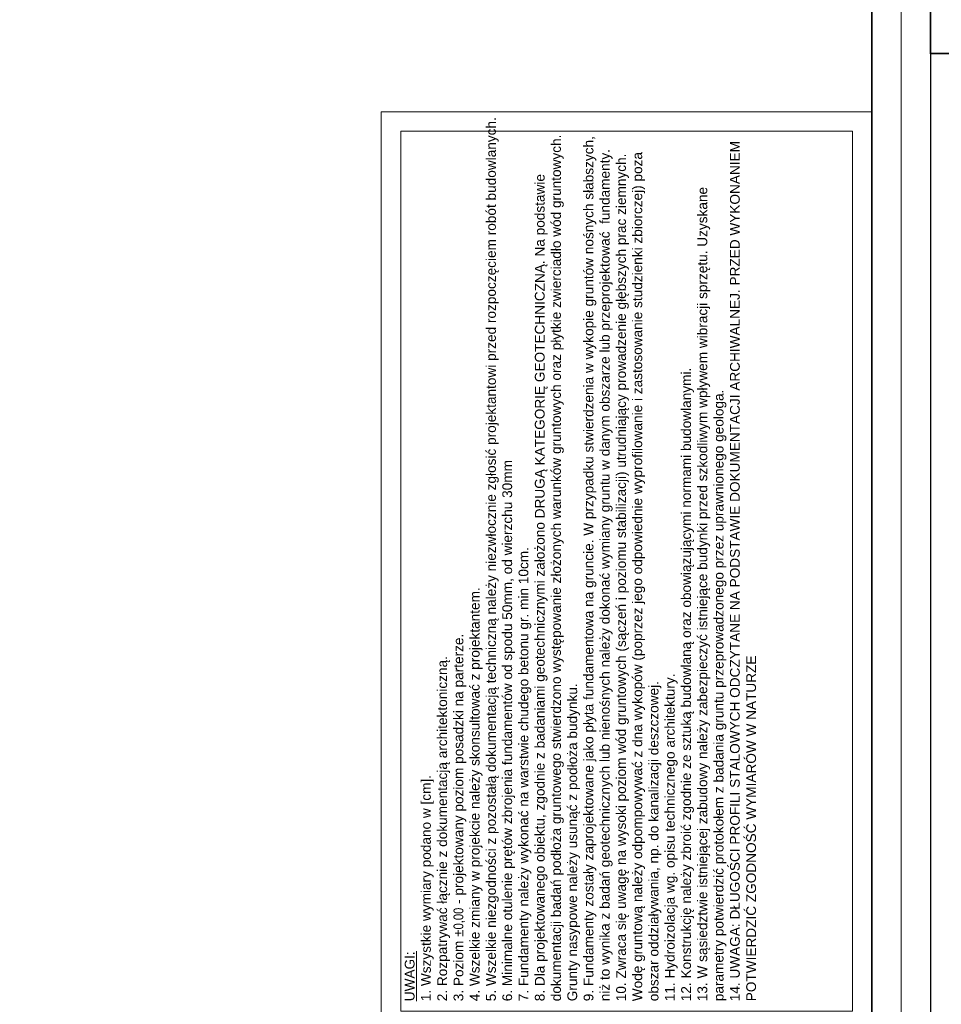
# Model space of a CAD drawing. Header units: millimetres. Extents: x -35363 to 17197, y 5744 to 29461.
# Tile 7 of 29: x -15555 to -9887, y 8802 to 14862. Entities that reach past the tile are written whole.
import ezdxf

# ---------------------------------------------------------------- set-up
doc = ezdxf.new("R2010")
doc.units = ezdxf.units.MM
doc.layers.add('OPISY', color=11, linetype='Continuous', lineweight=13)
doc.layers.add('WB-RAMKA_TABELKA', color=33, linetype='Continuous', lineweight=35)
doc.layers.add('WB-KARTKA', color=251, linetype='Continuous', lineweight=13, plot=False)
doc.styles.add('Arial', font='txt')

# ---------------------------------------------------------------- blocks, each defined once
blk = doc.blocks.new('Format A1 - wpiecie poziome')
at = {"layer": 'Defpoints', "linetype": 'Continuous'}
blk.add_lwpolyline([(-835, 297), (-835, 6), (-816, 6), (-816, 6)], dxfattribs=at)
at = {"layer": 'WB-KARTKA', "linetype": 'Continuous'}
blk.add_lwpolyline([(-841, 0), (-841, 594), (0, 594), (0, 0)], close=True, dxfattribs=at)
at = {"layer": 'WB-RAMKA_TABELKA', "linetype": 'Continuous'}
blk.add_lwpolyline([(-816, 6), (-816, 297), (-835, 297), (-835, 588), (-6, 588), (-6, 6), (-816, 6)], dxfattribs=at)

msp = doc.modelspace()

# ---------------------------------------------------------------- linework, layer by layer
at = {"layer": 'OPISY', "linetype": 'Continuous'}
for points in [[(-13331.12, 8639.68), (-13331.12, 14295.94), (-10313.18, 14295.94), (-10313.18, 8639.68)], [(-13211.12, 8759.68), (-13211.12, 14175.94), (-10433.18, 14175.94), (-10433.18, 8759.68)]]:
    msp.add_lwpolyline(points, close=True, dxfattribs=at)

# ---------------------------------------------------------------- block references
at = {"layer": 'WB-RAMKA_TABELKA', "linetype": 'Continuous', "xscale": 30, "yscale": 30, "zscale": 30}
for p in [(-10133.17, 5743.53), (15096.83, 5743.53)]:
    msp.add_blockref('Format A1 - wpiecie poziome', p, dxfattribs=at)

# ---------------------------------------------------------------- texts
at = {"layer": 'OPISY', "linetype": 'Continuous', "insert": (-13186.69, 8820.9), "char_height": 60, "width": 5341.5887, "attachment_point": 1, "rotation": 90, "style": 'Arial'}
msp.add_mtext('{\\LUWAGI:\\P}1. Wszystkie wymiary podano w [cm].\\P2. Rozpatrywać łącznie z dokumentacją architektoniczną.\\P3. Poziom {\\fArial Narrow|b0|i0|c238|p34;%%P0,00} - projektowany poziom posadzki na parterze.\\P4. Wszelkie zmiany w projekcie należy skonsultować z projektantem.\\P5. Wszelkie niezgodności z pozostałą dokumentacją techniczną należy niezwłocznie zgłosić projektantowi przed rozpoczęciem robót budowlanych.\\P6. Minimalne otulenie prętów zbrojenia fundamentów od spodu 50mm, od wierzchu 30mm\\P7. Fundamenty należy wykonać na warstwie chudego betonu gr. min 10cm.\\P{\\C6;8. Dla projektowanego obiektu, zgodnie z badaniami geotechnicznymi założono DRUGĄ KATEGORIĘ GEOTECHNICZNĄ. Na podstawie dokumentacji badań podłoża gruntowego stwierdzono występowanie złożonych warunków gruntowych oraz płytkie zwierciadło wód gruntowych. \\fArial|b0|i0|c0|p32;Grunty nasypowe nale\\fArial|b0|i0|c238|p0;ż\\fArial|b0|i0|c0|p32;y usun\\fArial|b0|i0|c238|p0;ąć \\fArial|b0|i0|c0|p32;z pod\\fArial|b0|i0|c238|p0;ł\\fArial|b0|i0|c0|p32;o\\fArial|b0|i0|c238|p0;ż\\fArial|b0|i0|c0|p32;a budynku.\\P}9. Fundamenty zostały zaprojektowane jako płyta fundamentowa na gruncie. W przypadku stwierdzenia w wykopie gruntów nośnych słabszych, niż to wynika z badań geotechnicznych lub nienośnych należy dokonać wymiany gruntu w danym obszarze lub przeprojektować  fundamenty.\\P10. {\\fArial|b0|i0|c0|p32;Zwraca si\\fArial|b0|i0|c238|p0;ę \\fArial|b0|i0|c0|p32;uwag\\fArial|b0|i0|c238|p0;ę \\fArial|b0|i0|c0|p32;na wysoki poziom wód gruntowych (s\\fArial|b0|i0|c238|p0;ą\\fArial|b0|i0|c0|p32;cze\\fArial|b0|i0|c238|p0;ń \\fArial|b0|i0|c0|p32;i poziomu stabilizacji) utrudniaj\\fArial|b0|i0|c238|p0;ą\\fArial|b0|i0|c0|p32;cy prowadzenie g\\fArial|b0|i0|c238|p0;łę\\fArial|b0|i0|c0|p32;bszych prac ziemnych. Wod\\fArial|b0|i0|c238|p0;ę \\fArial|b0|i0|c0|p32;gruntow\\fArial|b0|i0|c238|p0;ą\\fArial|b0|i0|c0|p32; nale\\fArial|b0|i0|c238|p0;ż\\fArial|b0|i0|c0|p32;y odpompowywa\\fArial|b0|i0|c238|p0;ć \\fArial|b0|i0|c0|p32;z dna wykopów (poprzez jego odpowiednie wyprofilowanie i zastosowanie studzienki zbiorczej) poza obszar oddzia\\fArial|b0|i0|c238|p0;ł\\fArial|b0|i0|c0|p32;ywania, np. do kanalizacji deszczowej.\\P}11. Hydroizolacja wg. opisu technicznego architektury.\\P12. Konstrukcję należy zbroić zgodnie ze sztuką budowlaną oraz obowiązującymi normami budowlanymi.\\P{\\fArial|b0|i0|c0|p32;13. W sąsiedztwie istniejącej zabudowy należy zabezpieczyć istniejące budynki przed szkodliwym wpływem wibracji sprzętu. Uzyskane parametry potwierdzić protokołem z badania gruntu przeprowadzonego przez uprawnionego geologa. \\P\\C6;14. UWAGA: DŁUGOŚCI PROFILI STALOWYCH ODCZYTANE NA PODSTAWIE DOKUMENTACJI ARCHIWALNEJ. PRZED WYKONANIEM POTWIERDZIĆ ZGODNOŚĆ WYMIARÓW W NATURZE}', dxfattribs=at)

doc.saveas('drawing.dxf')
